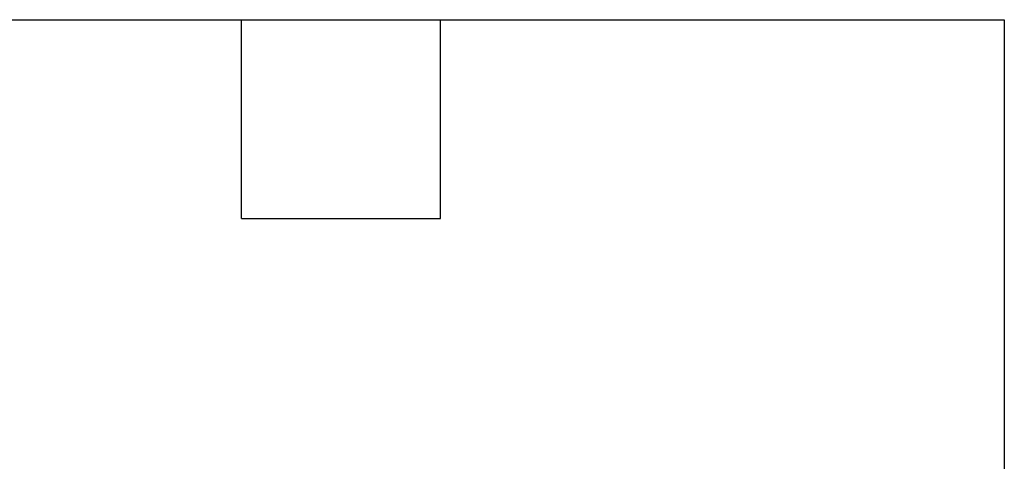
# Model space of a CAD drawing. Header units: millimetres. Extents: x 13 to 546, y 13 to 419.
# Tile 16 of 16: x 471 to 546, y 385 to 419. Entities that reach past the tile are written whole.
import ezdxf

# ---------------------------------------------------------------- set-up
doc = ezdxf.new("R2010")
doc.units = ezdxf.units.MM
doc.header["$LTSCALE"] = 2
doc.layers.add('TEXT', color=140, linetype='Continuous', lineweight=25)

msp = doc.modelspace()

# ---------------------------------------------------------------- linework, layer by layer
at = {"layer": 'TEXT'}
for p, q in [((12.7, 419.1), (546.1, 419.1)), ((487.68, 403.86), (487.68, 419.1)), ((502.92, 403.86), (502.92, 419.1)), ((546.1, 419.1), (546.1, 12.7)), ((487.68, 403.86), (502.92, 403.86))]:
    msp.add_line(p, q, dxfattribs=at)

doc.saveas('drawing.dxf')
